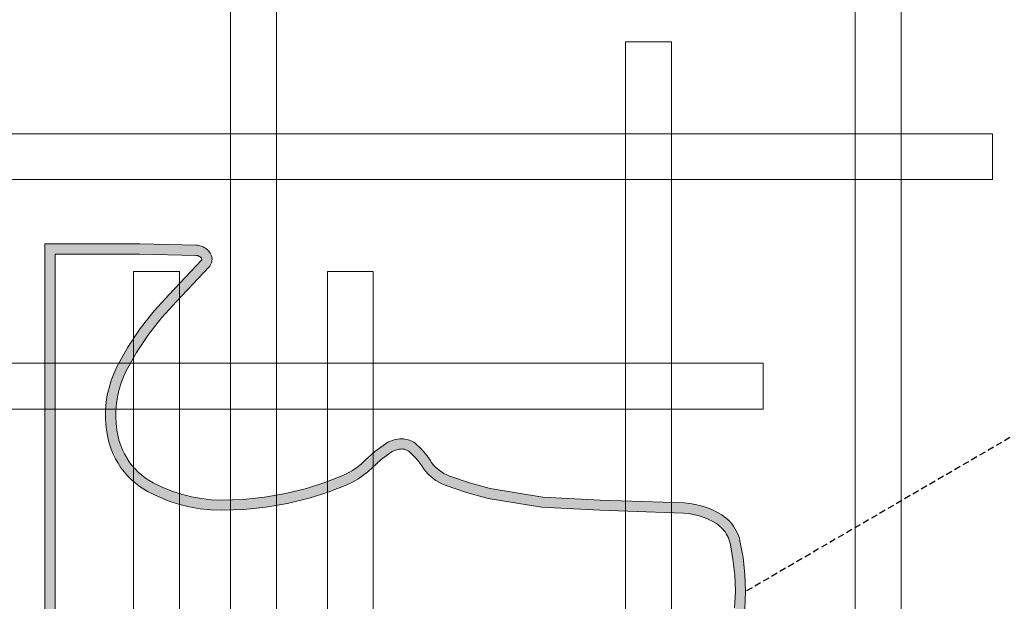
# Model space of a CAD drawing. Header units: millimetres. Extents: x -750 to 72845, y -24282 to 18874.
# Tile 40 of 154: x 3773 to 4157, y 11806 to 12032. Entities that reach past the tile are written whole.
import ezdxf

# ---------------------------------------------------------------- set-up
doc = ezdxf.new("R2010")
doc.units = ezdxf.units.MM
doc.header["$MEASUREMENT"] = 0
doc.linetypes.add('DASHED', pattern=[19.05, 12.7, -6.35])
doc.linetypes.add('HIDDENX2', pattern=[0.75, 0.5, -0.25])
doc.layers.get('0').update_dxf_attribs({"lineweight": 5})
for name, color, linetype, lineweight in [('E Celing Lighting', 5, 'DASHED', 5), ('IRISH HOUSE_FF46_HYD AIRPORT_HVAC DUCTING LAYOUT 3$0$Ceiling', 14, 'Continuous', 9), ('M-MEP-ELLG-CABLE', 146, 'HIDDENX2', 20), ('M-MEP-ELPR-EQUIP', 6, 'Continuous', 20)]:
    doc.layers.add(name, color=color, linetype=linetype, lineweight=lineweight)
doc.layers.add('IRISH HOUSE_FF46_HYD AIRPORT_HVAC DUCTING LAYOUT 3$0$RCP LAYOUT', color=8, linetype='Continuous')
doc.styles.add('Oswald Light', font='txt')
doc.dimstyles.new('MDS-50', dxfattribs={"dimtxt": 100, "dimasz": 100, "dimexe": 50, "dimexo": 50, "dimgap": 25, "dimtad": 1, "dimdec": 0, "dimtxsty": 'Oswald Light', "dimcen": 0, "dimdle": 1.5875, "dimazin": 0, "dimtfac": 1, "dimtdec": 0, "dimtix": 1, "dimtmove": 0, "dimatfit": 0, "dimfxl": 0, "dimfrac": 2, "dimtolj": 1, "dimarcsym": 0})

# ---------------------------------------------------------------- blocks, each defined once
blk = doc.blocks.new('kuaryfjeh')
at = {"ltscale": 0.25}
h = blk.add_hatch(color=1, dxfattribs=at)
h.dxf.hatch_style = 1
h.paths.add_polyline_path([(-99.579, -8.175), (-99.574, -8.179), (-99.568, -8.184), (-99.562, -8.188), (-99.56, -8.189), (-99.558, -8.19), (-99.556, -8.19), (-99.553, -8.191), (-99.551, -8.191), (-99.548, -8.19), (-99.546, -8.189), (-99.544, -8.188), (-99.542, -8.187), (-99.035, -7.709), (-98.796, -7.487), (-98.536, -7.282), (-98.26, -7.099), (-97.97, -6.939), (-97.87, -6.893), (-97.768, -6.855), (-97.663, -6.824), (-97.557, -6.799), (-97.449, -6.783), (-97.34, -6.773), (-97.231, -6.772), (-97.122, -6.777), (-97.013, -6.79), (-96.906, -6.811), (-96.832, -6.831), (-96.759, -6.855), (-96.687, -6.884), (-96.618, -6.918), (-96.551, -6.957), (-96.487, -6.999), (-96.426, -7.046), (-96.368, -7.097), (-96.313, -7.151), (-96.262, -7.209), (-96.215, -7.27), (-96.172, -7.335), (-96.133, -7.402), (-96.062, -7.546), (-96.001, -7.695), (-95.951, -7.849), (-95.911, -8.005), (-95.883, -8.164), (-95.866, -8.324), (-95.861, -8.486), (-95.872, -8.809), (-95.905, -9.132), (-95.961, -9.454), (-96.038, -9.773), (-96.126, -10.052), (-96.233, -10.324), (-96.273, -10.407), (-96.319, -10.486), (-96.37, -10.562), (-96.427, -10.634), (-96.485, -10.697), (-96.608, -10.833), (-96.714, -10.976), (-96.723, -10.991), (-96.732, -11.008), (-96.74, -11.025), (-96.746, -11.042), (-96.752, -11.06), (-96.756, -11.078), (-96.759, -11.097), (-96.761, -11.116), (-96.762, -11.134), (-96.761, -11.147), (-96.76, -11.16), (-96.758, -11.172), (-96.755, -11.184), (-96.751, -11.196), (-96.746, -11.208), (-96.74, -11.219), (-96.734, -11.23), (-96.727, -11.241), (-96.719, -11.25), (-96.673, -11.299), (-96.624, -11.345), (-96.572, -11.386), (-96.512, -11.427), (-96.474, -11.452), (-96.434, -11.484), (-96.396, -11.518), (-96.361, -11.555), (-96.328, -11.595), (-96.299, -11.637), (-96.272, -11.68), (-96.249, -11.726), (-96.229, -11.773), (-96.122, -12.085), (-96.036, -12.405), (-95.904, -13.193), (-95.861, -14.049), (-95.82, -15.283), (-95.813, -15.356), (-95.8, -15.428), (-95.782, -15.499), (-95.76, -15.569), (-95.732, -15.636), (-95.7, -15.702), (-95.664, -15.766), (-95.647, -15.79), (-95.628, -15.814), (-95.609, -15.836), (-95.587, -15.857), (-95.565, -15.877), (-95.541, -15.895), (-95.516, -15.911), (-95.49, -15.926), (-95.463, -15.939), (-95.436, -15.95), (-95.407, -15.959), (-95.379, -15.967), (-95.143, -16.01), (-94.905, -16.036), (-94.665, -16.045), (-94.423, -16.035), (-94.181, -16.007), (-93.943, -15.959), (-93.914, -15.951), (-93.885, -15.941), (-93.857, -15.929), (-93.83, -15.915), (-93.804, -15.899), (-93.779, -15.881), (-93.756, -15.862), (-93.734, -15.841), (-93.713, -15.818), (-93.694, -15.794), (-93.676, -15.769), (-93.661, -15.743), (-93.618, -15.658), (-93.582, -15.57), (-93.552, -15.48), (-93.53, -15.388), (-93.515, -15.294), (-93.506, -15.198), (-93.47, -13.747), (-93.429, -12.707), (-93.38, -12.308), (-93.295, -11.916), (-93.253, -11.778), (-93.203, -11.645), (-93.144, -11.515), (-93.076, -11.389), (-93.058, -11.362), (-93.039, -11.336), (-93.018, -11.312), (-92.996, -11.288), (-92.972, -11.267), (-92.946, -11.247), (-92.919, -11.229), (-92.891, -11.213), (-92.862, -11.199), (-92.832, -11.187), (-92.801, -11.177), (-92.77, -11.169), (-92.738, -11.163), (-92.706, -11.16), (-92.586, -11.156), (-92.499, -11.147), (-92.452, -11.138), (-92.455, -11.13), (-92.458, -11.122), (-92.462, -11.114), (-92.467, -11.106), (-92.471, -11.099), (-92.477, -11.092), (-92.784, -10.759), (-92.847, -10.691), (-92.908, -10.615), (-92.964, -10.535), (-93.014, -10.451), (-93.058, -10.364), (-93.176, -10.083), (-93.274, -9.794), (-93.358, -9.468), (-93.42, -9.138), (-93.457, -8.813), (-93.47, -8.486), (-93.464, -8.324), (-93.447, -8.164), (-93.419, -8.005), (-93.379, -7.849), (-93.329, -7.695), (-93.268, -7.546), (-93.197, -7.402), (-93.158, -7.335), (-93.115, -7.27), (-93.068, -7.209), (-93.017, -7.151), (-92.962, -7.097), (-92.904, -7.046), (-92.843, -6.999), (-92.779, -6.957), (-92.712, -6.918), (-92.643, -6.884), (-92.572, -6.855), (-92.499, -6.831), (-92.424, -6.811), (-92.317, -6.79), (-92.209, -6.777), (-92.099, -6.772), (-91.99, -6.773), (-91.881, -6.783), (-91.773, -6.799), (-91.667, -6.824), (-91.562, -6.855), (-91.46, -6.893), (-91.36, -6.939), (-91.071, -7.099), (-90.795, -7.282), (-90.534, -7.487), (-90.295, -7.709), (-89.79, -8.186), (-89.787, -8.188), (-89.785, -8.189), (-89.783, -8.19), (-89.781, -8.19), (-89.778, -8.191), (-89.776, -8.191), (-89.774, -8.19), (-89.771, -8.189), (-89.769, -8.188), (-89.762, -8.184), (-89.757, -8.179), (-89.751, -8.175), (-89.747, -8.17), (-89.742, -8.164), (-89.738, -8.158), (-89.734, -8.152), (-89.731, -8.146), (-89.728, -8.139), (-89.725, -8.133), (-89.723, -8.126), (-89.722, -8.119), (-89.721, -8.112), (-89.72, -8.103), (-89.702, -7.274), (-89.702, -6.03), (-99.628, -6.03), (-99.628, -7.274), (-99.61, -8.103), (-99.609, -8.112), (-99.608, -8.119), (-99.607, -8.126), (-99.605, -8.133), (-99.602, -8.139), (-99.599, -8.146), (-99.596, -8.152), (-99.592, -8.158), (-99.588, -8.164), (-99.584, -8.17)], flags=16)
h.paths.add_polyline_path([(-99.726, -8.227), (-99.734, -8.211), (-99.742, -8.196), (-99.747, -8.179), (-99.752, -8.163), (-99.756, -8.146), (-99.759, -8.128), (-99.76, -8.111), (-99.778, -7.276), (-99.778, -5.88), (-89.552, -5.88), (-89.552, -7.276), (-89.57, -8.111), (-89.572, -8.128), (-89.574, -8.146), (-89.578, -8.163), (-89.583, -8.179), (-89.589, -8.196), (-89.596, -8.211), (-89.604, -8.227), (-89.613, -8.242), (-89.623, -8.256), (-89.634, -8.269), (-89.646, -8.282), (-89.659, -8.293), (-89.673, -8.304), (-89.687, -8.314), (-89.697, -8.32), (-89.707, -8.325), (-89.717, -8.33), (-89.728, -8.333), (-89.739, -8.336), (-89.75, -8.339), (-89.762, -8.34), (-89.773, -8.341), (-89.785, -8.341), (-89.796, -8.34), (-89.807, -8.338), (-89.818, -8.336), (-89.829, -8.333), (-89.84, -8.329), (-89.851, -8.324), (-89.861, -8.319), (-89.871, -8.313), (-89.88, -8.306), (-89.889, -8.299), (-90.398, -7.819), (-90.632, -7.601), (-90.883, -7.404), (-91.148, -7.227), (-91.428, -7.073), (-91.518, -7.032), (-91.61, -6.997), (-91.705, -6.969), (-91.802, -6.947), (-91.899, -6.932), (-91.998, -6.923), (-92.097, -6.922), (-92.196, -6.927), (-92.294, -6.939), (-92.391, -6.957), (-92.456, -6.974), (-92.519, -6.996), (-92.581, -7.021), (-92.642, -7.051), (-92.7, -7.084), (-92.756, -7.121), (-92.809, -7.162), (-92.86, -7.207), (-92.908, -7.254), (-92.952, -7.305), (-92.993, -7.358), (-93.031, -7.414), (-93.065, -7.472), (-93.131, -7.607), (-93.188, -7.747), (-93.235, -7.89), (-93.272, -8.036), (-93.298, -8.185), (-93.314, -8.335), (-93.32, -8.486), (-93.308, -8.802), (-93.272, -9.116), (-93.212, -9.436), (-93.13, -9.751), (-93.036, -10.029), (-92.922, -10.3), (-92.882, -10.378), (-92.838, -10.454), (-92.788, -10.525), (-92.733, -10.593), (-92.674, -10.657), (-92.363, -10.995), (-92.351, -11.01), (-92.34, -11.026), (-92.33, -11.043), (-92.321, -11.06), (-92.314, -11.078), (-92.308, -11.096), (-92.303, -11.115), (-92.3, -11.134), (-92.298, -11.154), (-92.297, -11.173), (-92.297, -11.18), (-92.298, -11.188), (-92.299, -11.195), (-92.301, -11.202), (-92.303, -11.209), (-92.306, -11.216), (-92.309, -11.223), (-92.313, -11.229), (-92.317, -11.235), (-92.321, -11.241), (-92.326, -11.246), (-92.331, -11.252), (-92.336, -11.256), (-92.342, -11.261), (-92.348, -11.265), (-92.354, -11.268), (-92.361, -11.272), (-92.368, -11.274), (-92.375, -11.277), (-92.382, -11.278), (-92.478, -11.295), (-92.576, -11.305), (-92.696, -11.31), (-92.717, -11.312), (-92.739, -11.316), (-92.76, -11.321), (-92.781, -11.328), (-92.801, -11.336), (-92.821, -11.345), (-92.84, -11.356), (-92.858, -11.369), (-92.875, -11.382), (-92.892, -11.397), (-92.907, -11.412), (-92.921, -11.429), (-92.934, -11.447), (-92.946, -11.465), (-93.009, -11.582), (-93.064, -11.702), (-93.111, -11.827), (-93.149, -11.954), (-93.231, -12.333), (-93.279, -12.719), (-93.32, -13.752), (-93.356, -15.207), (-93.366, -15.313), (-93.383, -15.418), (-93.408, -15.521), (-93.441, -15.622), (-93.481, -15.72), (-93.529, -15.815), (-93.55, -15.85), (-93.573, -15.884), (-93.599, -15.916), (-93.627, -15.946), (-93.657, -15.974), (-93.688, -16), (-93.722, -16.024), (-93.756, -16.045), (-93.793, -16.064), (-93.83, -16.08), (-93.869, -16.094), (-93.908, -16.105), (-94.158, -16.155), (-94.411, -16.185), (-94.665, -16.195), (-94.915, -16.186), (-95.165, -16.159), (-95.411, -16.113), (-95.449, -16.104), (-95.487, -16.091), (-95.524, -16.076), (-95.56, -16.059), (-95.594, -16.039), (-95.627, -16.018), (-95.659, -15.994), (-95.689, -15.968), (-95.718, -15.94), (-95.744, -15.91), (-95.768, -15.878), (-95.791, -15.845), (-95.833, -15.773), (-95.87, -15.698), (-95.901, -15.62), (-95.927, -15.54), (-95.947, -15.459), (-95.961, -15.376), (-95.97, -15.293), (-96.011, -14.055), (-96.054, -13.209), (-96.183, -12.437), (-96.266, -12.129), (-96.369, -11.827), (-96.385, -11.789), (-96.403, -11.753), (-96.424, -11.719), (-96.448, -11.686), (-96.473, -11.655), (-96.501, -11.626), (-96.531, -11.598), (-96.562, -11.574), (-96.596, -11.551), (-96.66, -11.507), (-96.722, -11.459), (-96.779, -11.406), (-96.832, -11.348), (-96.847, -11.33), (-96.86, -11.311), (-96.872, -11.291), (-96.882, -11.27), (-96.891, -11.249), (-96.899, -11.227), (-96.904, -11.204), (-96.908, -11.181), (-96.911, -11.158), (-96.912, -11.134), (-96.911, -11.106), (-96.908, -11.077), (-96.903, -11.049), (-96.897, -11.021), (-96.888, -10.994), (-96.878, -10.967), (-96.867, -10.941), (-96.853, -10.916), (-96.838, -10.892), (-96.724, -10.738), (-96.596, -10.596), (-96.541, -10.537), (-96.491, -10.474), (-96.446, -10.407), (-96.406, -10.337), (-96.371, -10.264), (-96.267, -10.002), (-96.183, -9.733), (-96.108, -9.424), (-96.054, -9.111), (-96.021, -8.799), (-96.011, -8.486), (-96.016, -8.335), (-96.032, -8.185), (-96.058, -8.036), (-96.095, -7.89), (-96.142, -7.747), (-96.199, -7.607), (-96.265, -7.472), (-96.299, -7.414), (-96.337, -7.358), (-96.378, -7.305), (-96.423, -7.254), (-96.47, -7.207), (-96.521, -7.162), (-96.574, -7.121), (-96.63, -7.084), (-96.689, -7.051), (-96.749, -7.021), (-96.811, -6.996), (-96.875, -6.974), (-96.939, -6.957), (-97.037, -6.939), (-97.135, -6.927), (-97.234, -6.922), (-97.332, -6.923), (-97.431, -6.932), (-97.529, -6.947), (-97.625, -6.969), (-97.72, -6.997), (-97.813, -7.032), (-97.903, -7.073), (-98.182, -7.227), (-98.448, -7.404), (-98.698, -7.601), (-98.932, -7.819), (-99.442, -8.299), (-99.45, -8.306), (-99.46, -8.313), (-99.47, -8.319), (-99.48, -8.324), (-99.49, -8.329), (-99.501, -8.333), (-99.512, -8.336), (-99.523, -8.338), (-99.534, -8.34), (-99.546, -8.341), (-99.557, -8.341), (-99.569, -8.34), (-99.58, -8.339), (-99.591, -8.336), (-99.602, -8.333), (-99.613, -8.33), (-99.623, -8.325), (-99.634, -8.32), (-99.644, -8.314), (-99.658, -8.304), (-99.671, -8.293), (-99.684, -8.282), (-99.696, -8.269), (-99.707, -8.256), (-99.717, -8.242)])
at = {"layer": 'E Celing Lighting', "color": 1}
for points in [[(-94.411, -16.185), (-94.665, -16.195), (-94.915, -16.186), (-95.165, -16.159), (-95.411, -16.113), (-95.449, -16.104), (-95.487, -16.091), (-95.524, -16.076), (-95.56, -16.059), (-95.594, -16.039), (-95.627, -16.018), (-95.659, -15.994), (-95.689, -15.968), (-95.718, -15.94), (-95.744, -15.91), (-95.768, -15.878), (-95.791, -15.845), (-95.833, -15.773), (-95.87, -15.698), (-95.901, -15.62), (-95.927, -15.54), (-95.947, -15.459), (-95.961, -15.376), (-95.97, -15.293), (-96.011, -14.055), (-96.054, -13.209), (-96.183, -12.437), (-96.266, -12.129), (-96.369, -11.827), (-96.385, -11.789), (-96.403, -11.753), (-96.424, -11.719), (-96.448, -11.686), (-96.473, -11.655), (-96.501, -11.626), (-96.531, -11.598), (-96.562, -11.574), (-96.596, -11.551), (-96.66, -11.507), (-96.722, -11.459), (-96.779, -11.406), (-96.832, -11.348), (-96.847, -11.33), (-96.86, -11.311), (-96.872, -11.291), (-96.882, -11.27), (-96.891, -11.249), (-96.899, -11.227), (-96.904, -11.204), (-96.908, -11.181), (-96.911, -11.158), (-96.912, -11.134), (-96.911, -11.106), (-96.908, -11.077), (-96.903, -11.049), (-96.897, -11.021), (-96.888, -10.994), (-96.878, -10.967), (-96.867, -10.941), (-96.853, -10.916), (-96.838, -10.892), (-96.724, -10.738), (-96.596, -10.596), (-96.541, -10.537), (-96.491, -10.474), (-96.446, -10.407), (-96.406, -10.337), (-96.371, -10.264), (-96.267, -10.002), (-96.183, -9.733), (-96.108, -9.424), (-96.054, -9.111), (-96.021, -8.799), (-96.011, -8.486), (-96.016, -8.335), (-96.032, -8.185), (-96.058, -8.036), (-96.095, -7.89), (-96.142, -7.747), (-96.199, -7.607), (-96.265, -7.472), (-96.299, -7.414), (-96.337, -7.358), (-96.378, -7.305), (-96.423, -7.254), (-96.47, -7.207), (-96.521, -7.162), (-96.574, -7.121), (-96.63, -7.084), (-96.689, -7.051), (-96.749, -7.021), (-96.811, -6.996), (-96.875, -6.974), (-96.939, -6.957), (-97.037, -6.939), (-97.135, -6.927), (-97.234, -6.922), (-97.332, -6.923), (-97.431, -6.932), (-97.529, -6.947), (-97.625, -6.969), (-97.72, -6.997), (-97.813, -7.032), (-97.903, -7.073), (-98.182, -7.227), (-98.448, -7.404), (-98.698, -7.601), (-98.932, -7.819), (-99.442, -8.299), (-99.45, -8.306), (-99.46, -8.313), (-99.47, -8.319), (-99.48, -8.324), (-99.49, -8.329), (-99.501, -8.333), (-99.512, -8.336), (-99.523, -8.338), (-99.534, -8.34), (-99.546, -8.341), (-99.557, -8.341), (-99.569, -8.34), (-99.58, -8.339), (-99.591, -8.336), (-99.602, -8.333), (-99.613, -8.33), (-99.623, -8.325), (-99.634, -8.32), (-99.644, -8.314), (-99.658, -8.304), (-99.671, -8.293), (-99.684, -8.282), (-99.696, -8.269), (-99.707, -8.256), (-99.717, -8.242), (-99.726, -8.227), (-99.734, -8.211), (-99.742, -8.196), (-99.747, -8.179), (-99.752, -8.163), (-99.756, -8.146), (-99.759, -8.128), (-99.76, -8.111), (-99.778, -7.276), (-99.778, -5.88), (-89.552, -5.88)], [(-89.702, -6.03), (-99.628, -6.03), (-99.628, -7.274), (-99.61, -8.103), (-99.609, -8.112), (-99.608, -8.119), (-99.607, -8.126), (-99.605, -8.133), (-99.602, -8.139), (-99.599, -8.146), (-99.596, -8.152), (-99.592, -8.158), (-99.588, -8.164), (-99.584, -8.17), (-99.579, -8.175), (-99.574, -8.179), (-99.568, -8.184), (-99.562, -8.188), (-99.56, -8.189), (-99.558, -8.19), (-99.556, -8.19), (-99.553, -8.191), (-99.551, -8.191), (-99.548, -8.19), (-99.546, -8.189), (-99.544, -8.188), (-99.542, -8.187), (-99.035, -7.709), (-98.796, -7.487), (-98.536, -7.282), (-98.26, -7.099), (-97.97, -6.939), (-97.87, -6.893), (-97.768, -6.855), (-97.663, -6.824), (-97.557, -6.799), (-97.449, -6.783), (-97.34, -6.773), (-97.231, -6.772), (-97.122, -6.777), (-97.013, -6.79), (-96.906, -6.811), (-96.832, -6.831), (-96.759, -6.855), (-96.687, -6.884), (-96.618, -6.918), (-96.551, -6.957), (-96.487, -6.999), (-96.426, -7.046), (-96.368, -7.097), (-96.313, -7.151), (-96.262, -7.209), (-96.215, -7.27), (-96.172, -7.335), (-96.133, -7.402), (-96.062, -7.546), (-96.001, -7.695), (-95.951, -7.849), (-95.911, -8.005), (-95.883, -8.164), (-95.866, -8.324), (-95.861, -8.486), (-95.872, -8.809), (-95.905, -9.132), (-95.961, -9.454), (-96.038, -9.773), (-96.126, -10.052), (-96.233, -10.324), (-96.273, -10.407), (-96.319, -10.486), (-96.37, -10.562), (-96.427, -10.634), (-96.485, -10.697), (-96.608, -10.833), (-96.714, -10.976), (-96.723, -10.991), (-96.732, -11.008), (-96.74, -11.025), (-96.746, -11.042), (-96.752, -11.06), (-96.756, -11.078), (-96.759, -11.097), (-96.761, -11.116), (-96.762, -11.134), (-96.761, -11.147), (-96.76, -11.16), (-96.758, -11.172), (-96.755, -11.184), (-96.751, -11.196), (-96.746, -11.208), (-96.74, -11.219), (-96.734, -11.23), (-96.727, -11.241), (-96.719, -11.25), (-96.673, -11.299), (-96.624, -11.345), (-96.572, -11.386), (-96.512, -11.427), (-96.474, -11.452), (-96.434, -11.484), (-96.396, -11.518), (-96.361, -11.555), (-96.328, -11.595), (-96.299, -11.637), (-96.272, -11.68), (-96.249, -11.726), (-96.229, -11.773), (-96.122, -12.085), (-96.036, -12.405), (-95.904, -13.193), (-95.861, -14.049), (-95.82, -15.283), (-95.813, -15.356), (-95.8, -15.428), (-95.782, -15.499), (-95.76, -15.569), (-95.732, -15.636), (-95.7, -15.702), (-95.664, -15.766), (-95.647, -15.79), (-95.628, -15.814), (-95.609, -15.836), (-95.587, -15.857), (-95.565, -15.877), (-95.541, -15.895), (-95.516, -15.911), (-95.49, -15.926), (-95.463, -15.939), (-95.436, -15.95), (-95.407, -15.959), (-95.379, -15.967), (-95.143, -16.01), (-94.905, -16.036), (-94.665, -16.045), (-94.423, -16.035)]]:
    blk.add_lwpolyline(points, dxfattribs=at)
blk = doc.blocks.new('IRISH HOUSE_FF46_HYD AIRPORT_HVAC DUCTING LAYOUT 3$0$IRISH HOUSE-RCP LAYOUT')
at = {"layer": 'IRISH HOUSE_FF46_HYD AIRPORT_HVAC DUCTING LAYOUT 3$0$Ceiling', "color": 8, "lineweight": 0, "ltscale": 0.25}
for p, q in [((3508.03, 3209.13), (3508.03, 1918.22)), ((3525.9, 1918.22), (3525.9, 3209.13)), ((3751.4, 2941.04), (3751.4, 2186.31)), ((3769.27, 2186.31), (3769.27, 2941.04)), ((3661.94, 2851.67), (3679.81, 2851.67)), ((3661.94, 2275.67), (3661.94, 2851.67)), ((3679.81, 2851.67), (3679.81, 2275.67)), ((3804.92, 2815.93), (3228.92, 2815.93)), ((3804.92, 2798.06), (3804.92, 2815.93)), ((3228.92, 2798.06), (3804.92, 2798.06)), ((3488.07, 2762.31), (3470.2, 2762.31)), ((3470.2, 2762.31), (3470.2, 2365.03)), ((3488.07, 2365.03), (3488.07, 2762.31)), ((3545.77, 2762.31), (3563.64, 2762.31)), ((3545.77, 2365.03), (3545.77, 2762.31)), ((3563.64, 2762.31), (3563.64, 2365.03)), ((3715.56, 2726.57), (3318.28, 2726.57)), ((3715.56, 2708.69), (3715.56, 2726.57)), ((3318.28, 2708.69), (3715.56, 2708.69))]:
    blk.add_line(p, q, dxfattribs=at)
blk = doc.blocks.new('IRISH HOUSE_FF46_HYD AIRPORT_HVAC DUCTING LAYOUT 3')
at = {"layer": 'IRISH HOUSE_FF46_HYD AIRPORT_HVAC DUCTING LAYOUT 3$0$RCP LAYOUT', "lineweight": 0}
blk.add_blockref('IRISH HOUSE_FF46_HYD AIRPORT_HVAC DUCTING LAYOUT 3$0$IRISH HOUSE-RCP LAYOUT', (0, 0), dxfattribs=at)

msp = doc.modelspace()

# ---------------------------------------------------------------- block references
at = {"layer": 'E Celing Lighting', "color": 8, "xscale": -26.46582335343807, "yscale": 26.46582335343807, "zscale": 26.46582335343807, "rotation": 90}
msp.add_blockref('kuaryfjeh', (3627.09, 9303.98), dxfattribs=at)
at = {"layer": 'M-MEP-ELPR-EQUIP'}
msp.add_blockref('IRISH HOUSE_FF46_HYD AIRPORT_HVAC DUCTING LAYOUT 3', (347.03, 9171.69), dxfattribs=at)

# ---------------------------------------------------------------- leaders
at = {"layer": 'M-MEP-ELLG-CABLE', "color": 1, "ltscale": 5}
msp.add_leader([(5347.66, 12007.01), (4395.35, 12007.01), (4055.71, 11809.37)], dimstyle='MDS-50', override={"dimtad": 0}, dxfattribs=at)

doc.saveas('drawing.dxf')
